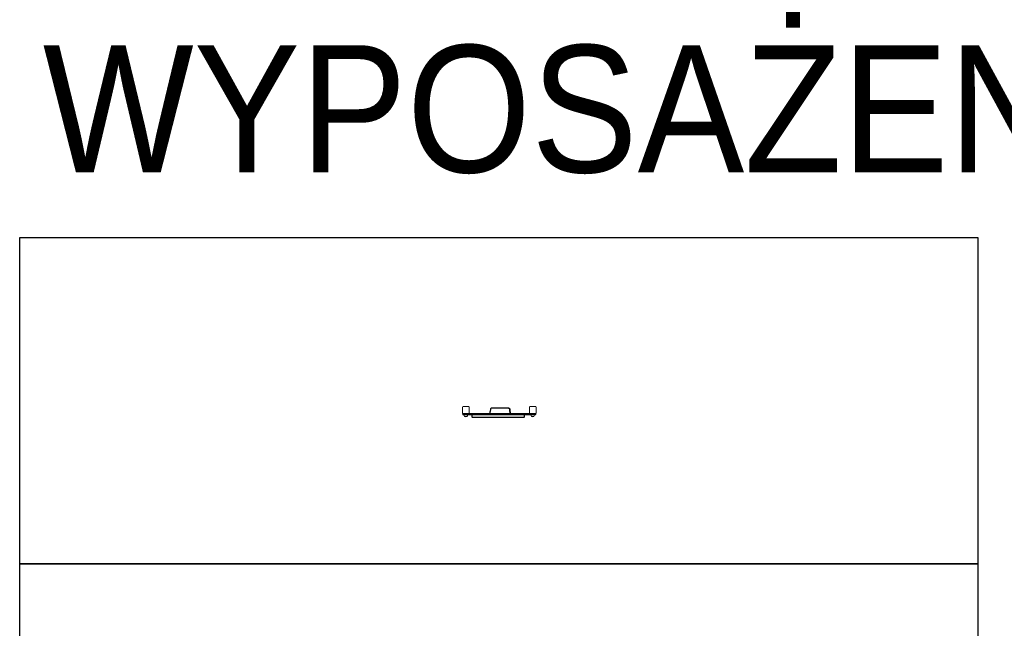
# Model space of a CAD drawing. Header units: metres. Extents: x 5484066 to 5586315, y 5680530 to 5718493.
# Tile 103 of 110: x 5516291 to 5516303, y 5683364 to 5683371. Entities that reach past the tile are written whole.
import ezdxf

# ---------------------------------------------------------------- set-up
doc = ezdxf.new("R2010")
doc.units = ezdxf.units.M
for name, color, linetype in [('01-SIM Weglinie-PZT-PTW_06-10-2025$0$A-Legenda', 184, 'Continuous'), ('01-SIM Weglinie-PZT-PTW_06-10-2025$0$A-Plac-Zabaw', 81, 'Continuous'), ('01-SIM Weglinie-PZT-PTW_06-10-2025$0$PDF _Geometria', 7, 'Continuous'), ('_xref', 7, 'Continuous')]:
    doc.layers.add(name, color=color, linetype=linetype)
doc.styles.add('01-SIM Weglinie-PZT-PTW_06-10-2025$0$MZSK01', font='arial.ttf', dxfattribs={"width": 0.9, "height": 0.75})

# ---------------------------------------------------------------- blocks, each defined once
blk = doc.blocks.new('01-SIM Weglinie-PZT-PTW_06-10-2025$0$A$C369D5C17')
at = {"lineweight": 0}
for p, q in [((2735.2, 5.5), (2735.2, -1.5)), ((2735.7, 5.5), (2735.4, 5.9)), ((2742.7, 6), (2735.7, 6)), ((2742.7, 5.5), (2743.1, 5.9)), ((2743.2, -1.5), (2743.2, 5.5)), ((2814.2, 5.5), (2814.2, -1.5)), ((2814.7, 5.5), (2814.4, 5.9)), ((2821.7, 6), (2814.7, 6)), ((2821.7, 5.5), (2822.1, 5.9)), ((2822.2, -1.5), (2822.2, 5.5)), ((2735.4, -1.8), (2735.7, -1.5)), ((2735.7, -2), (2742.7, -2)), ((2738.7, -2.2), (2735.7, -2.2)), ((2735.7, -2.2), (2735.7, -3.3)), ((2738.7, -2.2), (2735.7, -2.2)), ((2738.7, -3.3), (2735.7, -3.3)), ((2738.7, -3.3), (2735.7, -3.3)), ((2735.9, -3.5), (2738.7, -3.5)), ((2737.2, -4), (2737.2, -3.5)), ((2739.2, -5.5), (2737.8, -5.5)), ((2737.8, -5.5), (2740.6, -5.5)), ((2738.7, -2.2), (2818.7, -2.2)), ((2738.7, -2.2), (2818.7, -2.2)), ((2738.7, -3.3), (2818.7, -3.3)), ((2738.7, -3.3), (2818.7, -3.3)), ((2818.7, -3.5), (2738.7, -3.5)), ((2740.6, -5.5), (2739.2, -5.5)), ((2741.2, -4), (2741.2, -3.5)), ((2742.7, -1.5), (2743.1, -1.8)), ((2814.7, -2), (2742.7, -2)), ((2814.4, -1.8), (2814.7, -1.5)), ((2814.7, -2), (2821.7, -2)), ((2816.2, -4), (2816.2, -3.5)), ((2818.2, -5.5), (2816.8, -5.5)), ((2816.8, -5.5), (2819.6, -5.5)), ((2819.6, -5.5), (2818.2, -5.5)), ((2821.7, -2.2), (2818.7, -2.2)), ((2821.7, -2.2), (2818.7, -2.2)), ((2821.7, -3.3), (2818.7, -3.3)), ((2821.7, -3.3), (2818.7, -3.3)), ((2818.7, -3.5), (2821.5, -3.5)), ((2820.2, -4), (2820.2, -3.5)), ((2821.7, -1.5), (2822.1, -1.8)), ((2821.7, -2.2), (2821.7, -3.3))]:
    blk.add_line(p, q, dxfattribs=at)
for centre, radius, start, end in [((2735.7, 5.5), 0.5, 135, 180), ((2735.7, 5.5), 0.5, 90, 135), ((2742.7, 5.5), 0.5, 45, 90), ((2742.7, 5.5), 0.5, 0, 45), ((2814.7, 5.5), 0.5, 135, 180), ((2814.7, 5.5), 0.5, 90, 135), ((2821.7, 5.5), 0.5, 45, 90), ((2821.7, 5.5), 0.5, 0, 45), ((2735.7, -1.5), 0.5, 180, 225), ((2735.7, -1.5), 0.5, 225, 270), ((2735.9, -2.2), 0.2, 90, 180), ((2735.9, -3.3), 0.2, 180, 270), ((2739.2, -4), 2, 180, 226.0086), ((2739.2, -4), 2, 226.0086, 313.9914), ((2739.2, -4), 2, 313.9914, 0), ((2742.7, -1.5), 0.5, 270, 315), ((2742.7, -1.5), 0.5, 315, 0), ((2814.7, -1.5), 0.5, 180, 225), ((2814.7, -1.5), 0.5, 225, 270), ((2818.2, -4), 2, 180, 226.0086), ((2818.2, -4), 2, 226.0086, 313.9914), ((2818.2, -4), 2, 313.9914, 0), ((2821.5, -2.2), 0.2, 0, 90), ((2821.5, -3.3), 0.2, 270, 360), ((2821.7, -1.5), 0.5, 270, 315), ((2821.7, -1.5), 0.5, 315, 0)]:
    blk.add_arc(centre, radius, start, end, dxfattribs=at)
blk = doc.blocks.new('01-SIM Weglinie-PZT-PTW_06-10-2025$0$A$C335B0257')
blk.add_lwpolyline([(11.4, 3.3), (72.9, 3.3), (72.9, 0.6, -0.414214), (72.3, 0), (12, 0, -0.414214), (11.4, 0.6)], format="xyb", close=True)
at = {"layer": '01-SIM Weglinie-PZT-PTW_06-10-2025$0$PDF _Geometria', "lineweight": 25}
for points in [[(54.4, 11.1), (53.1, 11.1), (52.9, 11.1), (52.8, 11.1), (50.8, 11.1), (38.1, 11.1), (36, 11.1), (35.9, 11.1), (35.8, 11.1), (34.4, 11.1), (33.8, 11), (33.4, 10.7), (33.1, 10.3), (33, 9.8), (32.8, 7.1), (32.7, 7), (32.5, 6.5), (32.4, 4.8)], [(54.4, 11.1), (54.4, 11.1)], [(54.5, 11.1), (54.5, 11.1)], [(56.5, 4.8), (56.3, 6.5), (56.4, 4.8)]]:
    blk.add_lwpolyline(points, dxfattribs=at)
for points in [[(54.5, 11.1), (55, 11), (55.5, 10.7), (55.8, 10.3), (55.9, 9.8), (55.8, 10.3), (55.5, 10.7), (55, 11)], [(55.9, 9.8), (56.1, 7.1)], [(56.1, 7.1), (56.1, 7), (56.3, 6.5), (56.2, 7)]]:
    blk.add_lwpolyline(points, close=True, dxfattribs=at)
blk.add_blockref('01-SIM Weglinie-PZT-PTW_06-10-2025$0$A$C369D5C17', (-2735.2, 6.7))
blk = doc.blocks.new('01-SIM Weglinie-PZT-PTW_06-10-2025')
at = {"layer": '01-SIM Weglinie-PZT-PTW_06-10-2025$0$A-Legenda'}
for points in [[(5516291.059, 5683368.407), (5516302.367, 5683368.407), (5516302.367, 5683364.56), (5516291.059, 5683364.56)], [(5516291.059, 5683364.56), (5516302.367, 5683364.56), (5516302.367, 5683360.713), (5516291.059, 5683360.713)]]:
    blk.add_lwpolyline(points, close=True, dxfattribs=at)
at = {"layer": '01-SIM Weglinie-PZT-PTW_06-10-2025$0$A-Plac-Zabaw', "xscale": 0.01, "yscale": 0.01, "zscale": 0.01, "rotation": 360}
blk.add_blockref('01-SIM Weglinie-PZT-PTW_06-10-2025$0$A$C335B0257', (5516296.283, 5683366.285), dxfattribs=at)
at = {"layer": '01-SIM Weglinie-PZT-PTW_06-10-2025$0$A-Legenda', "insert": (5516291.332, 5683370.675), "char_height": 1.5, "width": 39.55982, "attachment_point": 1, "style": '01-SIM Weglinie-PZT-PTW_06-10-2025$0$MZSK01'}
blk.add_mtext('\\A1;WYPOSAŻENIE PLACU ZABAW', dxfattribs=at)

msp = doc.modelspace()

# ---------------------------------------------------------------- block references
at = {"layer": '_xref'}
msp.add_blockref('01-SIM Weglinie-PZT-PTW_06-10-2025', (0, 0), dxfattribs=at)

doc.saveas('drawing.dxf')
